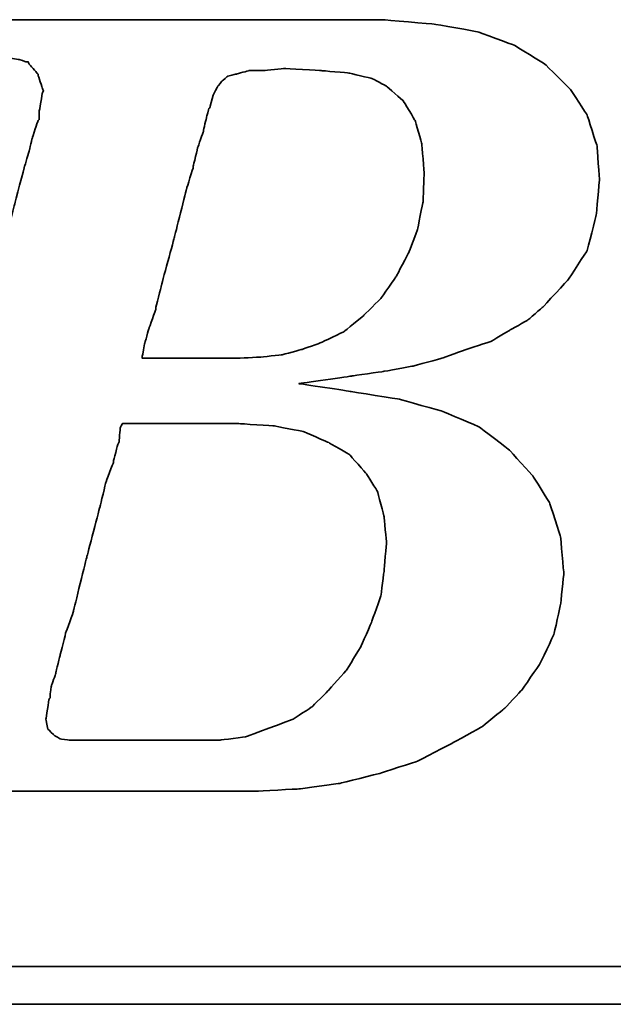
# Model space of a CAD drawing. Header units: millimetres. Extents: x 3 to 189, y 1 to 96.
# Tile 31 of 48: x 141.31 to 142.52, y 47.99 to 49.99. Entities that reach past the tile are written whole.
import ezdxf

# ---------------------------------------------------------------- set-up
doc = ezdxf.new("R2010")
doc.units = ezdxf.units.MM
doc.header["$LTSCALE"] = 0.1
doc.layers.add('DIM', color=4, linetype='CONTINUOUS')
doc.layers.add('layer 1', color=7, linetype='CONTINUOUS')

# ---------------------------------------------------------------- blocks, each defined once
blk = doc.blocks.new('TBI MOTION logo(完整正式版)')
at = {"layer": 'layer 1', "color": 22, "lineweight": 35}
for points, knots in [([(-64.65375, -6.86375), (-64.65375, -6.86375), (-64.84375, -7.29625), (-64.84375, -7.29625), (-64.84375, -7.29625), (-64.84375, -7.29625), (-64.86875, -7.34375), (-64.86875, -7.34375), (-64.86875, -7.34375), (-64.86875, -7.34375), (-64.86875, -7.36875), (-64.86875, -7.36875), (-64.86875, -7.36875), (-64.86875, -7.36875), (-65.15375, -7.65375), (-65.15375, -7.65375), (-65.15375, -7.65375), (-65.15375, -7.65375), (-65.17875, -7.65375), (-65.17875, -7.65375), (-65.17875, -7.65375), (-65.17875, -7.65375), (-65.20375, -7.67875), (-65.20375, -7.67875), (-65.20375, -7.67875), (-65.20375, -7.67875), (-65.58875, -7.87125), (-65.58875, -7.87125), (-65.58875, -7.87125), (-65.58875, -7.87125), (-65.63375, -7.87125), (-65.63375, -7.87125), (-65.63375, -7.87125), (-65.63375, -7.87125), (-65.65875, -7.89375), (-65.65875, -7.89375), (-65.65875, -7.89375), (-65.65875, -7.89375), (-66.09375, -7.94375), (-66.09375, -7.94375), (-66.09375, -7.94375), (-66.09375, -7.94375), (-66.11375, -7.94375), (-66.11375, -7.94375), (-66.11375, -7.94375), (-66.11375, -7.94375), (-66.16375, -7.94375), (-66.16375, -7.94375), (-66.16375, -7.94375), (-66.16375, -7.94375), (-66.30875, -7.94375), (-66.30875, -7.94375), (-66.30875, -7.94375), (-66.30875, -7.94375), (-66.69375, -7.94375), (-66.69375, -7.94375), (-66.69375, -7.94375), (-66.69375, -7.94375), (-67.07375, -7.94375), (-67.07375, -7.94375), (-67.07375, -7.94375), (-67.07375, -7.94375), (-67.12375, -7.94375), (-67.12375, -7.94375), (-67.12375, -7.94375), (-67.12375, -7.94375), (-67.12375, -7.96625), (-67.12375, -7.96625), (-67.12375, -7.96625), (-67.12375, -7.96625), (-67.14875, -7.99125), (-67.14875, -7.99125), (-67.14875, -7.99125), (-67.14875, -7.99125), (-67.24375, -8.34875), (-67.24375, -8.34875), (-67.24375, -8.34875), (-67.24375, -8.34875), (-67.31375, -8.68625), (-67.31375, -8.68625), (-67.31375, -8.68625), (-67.31375, -8.68625), (-67.26875, -8.68625), (-67.26875, -8.68625), (-67.26875, -8.68625), (-67.26875, -8.68625), (-67.07375, -8.68625), (-67.07375, -8.68625), (-67.07375, -8.68625), (-67.07375, -8.68625), (-66.54875, -8.68625), (-66.54875, -8.68625), (-66.54875, -8.68625), (-66.54875, -8.68625), (-65.82625, -8.68625), (-65.82625, -8.68625), (-65.82625, -8.68625), (-65.82625, -8.68625), (-65.01375, -8.68625), (-65.01375, -8.68625), (-65.01375, -8.68625), (-65.01375, -8.68625), (-64.05375, -8.68625), (-64.05375, -8.68625), (-64.05375, -8.68625), (-64.05375, -8.68625), (-62.08375, -8.68625), (-62.08375, -8.68625), (-62.08375, -8.68625), (-62.08375, -8.68625), (-60.06875, -8.68625), (-60.06875, -8.68625), (-60.06875, -8.68625), (-60.06875, -8.68625), (-59.10875, -8.68625), (-59.10875, -8.68625), (-59.10875, -8.68625), (-59.10875, -8.68625), (-58.29375, -8.68625), (-58.29375, -8.68625), (-58.29375, -8.68625), (-58.29375, -8.68625), (-57.57375, -8.68625), (-57.57375, -8.68625), (-57.57375, -8.68625), (-57.57375, -8.68625), (-57.04875, -8.68625), (-57.04875, -8.68625), (-57.04875, -8.68625), (-57.04875, -8.68625), (-56.85375, -8.68625), (-56.85375, -8.68625), (-56.85375, -8.68625), (-56.85375, -8.68625), (-56.70875, -8.68625), (-56.70875, -8.68625), (-56.70875, -8.68625), (-56.70875, -8.68625), (-56.61375, -8.68625), (-56.61375, -8.68625), (-56.61375, -8.68625), (-56.61375, -8.68625), (-56.56875, -8.68625), (-56.56875, -8.68625), (-56.56875, -8.68625), (-56.56875, -8.68625), (-55.65375, -8.63875), (-55.65375, -8.63875), (-55.65375, -8.63875), (-55.65375, -8.63875), (-54.76875, -8.51875), (-54.76875, -8.51875), (-54.76875, -8.51875), (-54.76875, -8.51875), (-53.90375, -8.30375), (-53.90375, -8.30375), (-53.90375, -8.30375), (-53.90375, -8.30375), (-53.08875, -8.03875), (-53.08875, -8.03875), (-53.08875, -8.03875), (-53.08875, -8.03875), (-52.34375, -7.65375), (-52.34375, -7.65375), (-52.34375, -7.65375), (-52.34375, -7.65375), (-51.69875, -7.29625), (-51.69875, -7.29625), (-51.69875, -7.29625), (-51.69875, -7.29625), (-51.21875, -6.91125), (-51.21875, -6.91125), (-51.21875, -6.91125), (-51.21875, -6.91125), (-50.83375, -6.50375), (-50.83375, -6.50375), (-50.83375, -6.50375), (-50.83375, -6.50375), (-50.44875, -5.94875), (-50.44875, -5.94875), (-50.44875, -5.94875), (-50.44875, -5.94875), (-50.13875, -5.30375), (-50.13875, -5.30375), (-50.13875, -5.30375), (-50.13875, -5.30375), (-49.99375, -4.65375), (-49.99375, -4.65375), (-49.99375, -4.65375), (-49.99375, -4.65375), (-49.92375, -3.98375), (-49.92375, -3.98375), (-49.92375, -3.98375), (-49.92375, -3.98375), (-49.99375, -3.19374), (-49.99375, -3.19374), (-49.99375, -3.19374), (-49.99375, -3.19374), (-50.23374, -2.44874), (-50.23374, -2.44874), (-50.23374, -2.44874), (-50.23374, -2.44874), (-50.59375, -1.87374), (-50.59375, -1.87374), (-50.59375, -1.87374), (-50.59375, -1.87374), (-51.09875, -1.31874), (-51.09875, -1.31874), (-51.09875, -1.31874), (-51.09875, -1.31874), (-51.74375, -0.81875), (-51.74375, -0.81875), (-51.74375, -0.81875), (-51.74375, -0.81875), (-52.53875, -0.48125), (-52.53875, -0.48125), (-52.53875, -0.48125), (-52.53875, -0.48125), (-53.47375, -0.21875), (-53.47375, -0.21875), (-53.47375, -0.21875), (-53.47375, -0.21875), (-54.52875, -0.04874), (-54.52875, -0.04874), (-54.52875, -0.04874), (-54.52875, -0.04874), (-55.65375, 0.12125), (-55.65375, 0.12125), (-55.65375, 0.12125), (-55.65375, 0.12125), (-54.50375, 0.28624), (-54.50375, 0.28624), (-54.50375, 0.28624), (-54.50375, 0.28624), (-53.83375, 0.38124), (-53.83375, 0.38124), (-53.83375, 0.38124), (-53.83375, 0.38124), (-53.18375, 0.50125), (-53.18375, 0.50125), (-53.18375, 0.50125), (-53.18375, 0.50125), (-52.55875, 0.66874), (-52.55875, 0.66874), (-52.55875, 0.66874), (-52.55875, 0.66874), (-52.03375, 0.86124), (-52.03375, 0.86124), (-52.03375, 0.86124), (-52.03375, 0.86124), (-51.50374, 1.03124), (-51.50374, 1.03124), (-51.50374, 1.03124), (-51.50374, 1.03124), (-51.09875, 1.27125), (-51.09875, 1.27125), (-51.09875, 1.27125), (-51.09875, 1.27125), (-50.71375, 1.48624), (-50.71375, 1.48624), (-50.71375, 1.48624), (-50.71375, 1.48624), (-50.37625, 1.77625), (-50.37625, 1.77625), (-50.37625, 1.77625), (-50.37625, 1.77625), (-49.82375, 2.37625), (-49.82375, 2.37625), (-49.82375, 2.37625), (-49.82375, 2.37625), (-49.41875, 2.99625), (-49.41875, 2.99625), (-49.41875, 2.99625), (-49.41875, 2.99625), (-49.22375, 3.76625), (-49.22375, 3.76625), (-49.22375, 3.76625), (-49.22375, 3.76625), (-49.15375, 4.50874), (-49.15375, 4.50874), (-49.15375, 4.50874), (-49.15375, 4.50874), (-49.20375, 5.25125), (-49.20375, 5.25125), (-49.20375, 5.25125), (-49.20375, 5.25125), (-49.41875, 5.92625), (-49.41875, 5.92625), (-49.41875, 5.92625), (-49.41875, 5.92625), (-49.77875, 6.47625), (-49.77875, 6.47625), (-49.77875, 6.47625), (-49.77875, 6.47625), (-50.33125, 7.02624), (-50.33125, 7.02624), (-50.33125, 7.02624), (-50.33125, 7.02624), (-51.00125, 7.43625), (-51.00125, 7.43625), (-51.00125, 7.43625), (-51.00125, 7.43625), (-51.79375, 7.72625), (-51.79375, 7.72625), (-51.79375, 7.72625), (-51.79375, 7.72625), (-52.72875, 7.89124), (-52.72875, 7.89124), (-52.72875, 7.89124), (-52.72875, 7.89124), (-53.83375, 7.98625), (-53.83375, 7.98625), (-53.83375, 7.98625), (-53.83375, 7.98625), (-53.92875, 7.98625), (-53.92875, 7.98625), (-53.92875, 7.98625), (-53.92875, 7.98625), (-54.26375, 7.98625), (-54.26375, 7.98625), (-54.26375, 7.98625), (-54.26375, 7.98625), (-54.74375, 7.98625), (-54.74375, 7.98625), (-54.74375, 7.98625), (-54.74375, 7.98625), (-55.36875, 7.98625), (-55.36875, 7.98625), (-55.36875, 7.98625), (-55.36875, 7.98625), (-56.13375, 7.98625), (-56.13375, 7.98625), (-56.13375, 7.98625), (-56.13375, 7.98625), (-56.94875, 7.98625), (-56.94875, 7.98625), (-56.94875, 7.98625), (-56.94875, 7.98625), (-58.77625, 7.98625), (-58.77625, 7.98625), (-58.77625, 7.98625), (-58.77625, 7.98625), (-60.59875, 7.98625), (-60.59875, 7.98625), (-60.59875, 7.98625), (-60.59875, 7.98625), (-61.41375, 7.98625), (-61.41375, 7.98625), (-61.41375, 7.98625), (-61.41375, 7.98625), (-62.17875, 7.98625), (-62.17875, 7.98625), (-62.17875, 7.98625), (-62.17875, 7.98625), (-62.80375, 7.98625), (-62.80375, 7.98625), (-62.80375, 7.98625), (-62.80375, 7.98625), (-63.30625, 7.98625), (-63.30625, 7.98625), (-63.30625, 7.98625), (-63.30625, 7.98625), (-63.57375, 7.98625), (-63.57375, 7.98625), (-63.57375, 7.98625), (-63.57375, 7.98625), (-63.57375, 7.96375), (-63.57375, 7.96375), (-63.57375, 7.96375), (-63.57375, 7.96375), (-63.59875, 7.94125), (-63.59875, 7.94125), (-63.59875, 7.94125), (-63.59875, 7.94125), (-63.69375, 7.55625), (-63.69375, 7.55625), (-63.69375, 7.55625), (-63.69375, 7.55625), (-63.76375, 7.24624), (-63.76375, 7.24624), (-63.76375, 7.24624), (-63.76375, 7.24624), (-63.23875, 7.24624), (-63.23875, 7.24624), (-63.23875, 7.24624), (-63.23875, 7.24624), (-62.75875, 7.24624), (-62.75875, 7.24624), (-62.75875, 7.24624), (-62.75875, 7.24624), (-62.61125, 7.24624), (-62.61125, 7.24624), (-62.61125, 7.24624), (-62.61125, 7.24624), (-62.56625, 7.24624), (-62.56625, 7.24624), (-62.56625, 7.24624), (-62.56625, 7.24624), (-62.22875, 7.24624), (-62.22875, 7.24624), (-62.22875, 7.24624), (-62.22875, 7.24624), (-62.20375, 7.24624), (-62.20375, 7.24624), (-62.20375, 7.24624), (-62.20375, 7.24624), (-62.17875, 7.21875), (-62.17875, 7.21875), (-62.17875, 7.21875), (-62.17875, 7.21875), (-61.96375, 7.17125), (-61.96375, 7.17125), (-61.96375, 7.17125), (-61.96375, 7.17125), (-61.72375, 7.12624), (-61.72375, 7.12624), (-61.72375, 7.12624), (-61.72375, 7.12624), (-61.70375, 7.12624), (-61.70375, 7.12624), (-61.70375, 7.12624), (-61.70375, 7.12624), (-61.55875, 7.07624), (-61.55875, 7.07624), (-61.55875, 7.07624), (-61.55875, 7.07624), (-61.50875, 7.07624), (-61.50875, 7.07624), (-61.50875, 7.07624), (-61.50875, 7.07624), (-61.48375, 7.02624), (-61.48375, 7.02624), (-61.48375, 7.02624), (-61.48375, 7.02624), (-61.31875, 6.83375), (-61.31875, 6.83375), (-61.31875, 6.83375), (-61.31875, 6.83375), (-61.29375, 6.81125), (-61.29375, 6.81125), (-61.29375, 6.81125), (-61.29375, 6.81125), (-61.29375, 6.78625), (-61.29375, 6.78625), (-61.29375, 6.78625), (-61.29375, 6.78625), (-61.19875, 6.50124), (-61.19875, 6.50124), (-61.19875, 6.50124), (-61.19875, 6.50124), (-61.17375, 6.45124), (-61.17375, 6.45124), (-61.17375, 6.45124), (-61.17375, 6.45124), (-61.19875, 6.40625), (-61.19875, 6.40625), (-61.19875, 6.40625), (-61.19875, 6.40625), (-61.26875, 5.99624), (-61.26875, 5.99624), (-61.26875, 5.99624), (-61.26875, 5.99624), (-61.26875, 5.85125), (-61.26875, 5.85125), (-61.26875, 5.85125), (-61.26875, 5.85125), (-61.26875, 5.82625), (-61.26875, 5.82625), (-61.26875, 5.82625), (-61.26875, 5.82625), (-61.29375, 5.80625), (-61.29375, 5.80625), (-61.29375, 5.80625), (-61.29375, 5.80625), (-61.34125, 5.66125), (-61.34125, 5.66125), (-61.34125, 5.66125), (-61.34125, 5.66125), (-61.41375, 5.44625), (-61.41375, 5.44625), (-61.41375, 5.44625), (-61.41375, 5.44625), (-61.48375, 5.15625), (-61.48375, 5.15625), (-61.48375, 5.15625), (-61.48375, 5.15625), (-61.58375, 4.82124), (-61.58375, 4.82124), (-61.58375, 4.82124), (-61.58375, 4.82124), (-61.79875, 4.00375), (-61.79875, 4.00375), (-61.79875, 4.00375), (-61.79875, 4.00375), (-62.05875, 2.99625), (-62.05875, 2.99625), (-62.05875, 2.99625), (-62.05875, 2.99625), (-62.34875, 1.91625), (-62.34875, 1.91625), (-62.34875, 1.91625), (-62.34875, 1.91625), (-62.97375, -0.41124), (-62.97375, -0.41124), (-62.97375, -0.41124), (-62.97375, -0.41124), (-63.59875, -2.75875), (-63.59875, -2.75875), (-63.59875, -2.75875), (-63.59875, -2.75875), (-63.88375, -3.86374), (-63.88375, -3.86374), (-63.88375, -3.86374), (-63.88375, -3.86374), (-64.14875, -4.82374), (-64.14875, -4.82374), (-64.14875, -4.82374), (-64.14875, -4.82374), (-64.36375, -5.64125), (-64.36375, -5.64125), (-64.36375, -5.64125), (-64.36375, -5.64125), (-64.43625, -5.97625), (-64.43625, -5.97625), (-64.43625, -5.97625), (-64.43625, -5.97625), (-64.50875, -6.28625), (-64.50875, -6.28625), (-64.50875, -6.28625), (-64.50875, -6.28625), (-64.50875, -6.30875), (-64.50875, -6.30875), (-64.50875, -6.30875), (-64.50875, -6.30875), (-64.57875, -6.50375), (-64.57875, -6.50375), (-64.57875, -6.50375), (-64.57875, -6.50375), (-64.62875, -6.69625), (-64.62875, -6.69625), (-64.62875, -6.69625), (-64.62875, -6.69625), (-64.62875, -6.76875), (-64.62875, -6.76875), (-64.62875, -6.76875), (-64.62875, -6.76875), (-64.62875, -6.81375), (-64.62875, -6.81375), (-64.62875, -6.81375), (-64.62875, -6.81375), (-64.62875, -6.83875), (-64.62875, -6.83875), (-64.62875, -6.83875), (-64.62875, -6.83875), (-64.65375, -6.86375), (-64.65375, -6.86375)], [0, 0, 0, 0, 0.00719424, 0.00719424, 0.00719424, 0.00719425, 0.01438849, 0.01438849, 0.01438849, 0.0143885, 0.02158273, 0.02158273, 0.02158273, 0.02158274, 0.02877698, 0.02877698, 0.02877698, 0.02877699, 0.03597122, 0.03597122, 0.03597122, 0.03597123, 0.04316547, 0.04316547, 0.04316547, 0.04316548, 0.05035971, 0.05035971, 0.05035971, 0.05035972, 0.05755396, 0.05755396, 0.05755396, 0.05755397, 0.0647482, 0.0647482, 0.0647482, 0.06474821, 0.07194245, 0.07194245, 0.07194245, 0.07194246, 0.07913669, 0.07913669, 0.07913669, 0.0791367, 0.08633094, 0.08633094, 0.08633094, 0.08633095, 0.09352518, 0.09352518, 0.09352518, 0.09352519, 0.10071942, 0.10071942, 0.10071942, 0.10071943, 0.10791367, 0.10791367, 0.10791367, 0.10791368, 0.11510791, 0.11510791, 0.11510791, 0.11510792, 0.12230216, 0.12230216, 0.12230216, 0.12230217, 0.1294964, 0.1294964, 0.1294964, 0.12949641, 0.13669065, 0.13669065, 0.13669065, 0.13669066, 0.14388489, 0.14388489, 0.14388489, 0.1438849, 0.15107914, 0.15107914, 0.15107914, 0.15107915, 0.15827338, 0.15827338, 0.15827338, 0.15827339, 0.16546763, 0.16546763, 0.16546763, 0.16546764, 0.17266187, 0.17266187, 0.17266187, 0.17266188, 0.17985612, 0.17985612, 0.17985612, 0.17985613, 0.18705036, 0.18705036, 0.18705036, 0.18705037, 0.1942446, 0.1942446, 0.1942446, 0.19424461, 0.20143885, 0.20143885, 0.20143885, 0.20143886, 0.20863309, 0.20863309, 0.20863309, 0.2086331, 0.21582734, 0.21582734, 0.21582734, 0.21582735, 0.22302158, 0.22302158, 0.22302158, 0.22302159, 0.23021583, 0.23021583, 0.23021583, 0.23021584, 0.23741007, 0.23741007, 0.23741007, 0.23741008, 0.24460432, 0.24460432, 0.24460432, 0.24460433, 0.25179856, 0.25179856, 0.25179856, 0.25179857, 0.25899281, 0.25899281, 0.25899281, 0.25899282, 0.26618705, 0.26618705, 0.26618705, 0.26618706, 0.27338129, 0.27338129, 0.27338129, 0.2733813, 0.28057554, 0.28057554, 0.28057554, 0.28057555, 0.28776978, 0.28776978, 0.28776978, 0.28776979, 0.29496403, 0.29496403, 0.29496403, 0.29496404, 0.30215827, 0.30215827, 0.30215827, 0.30215828, 0.30935252, 0.30935252, 0.30935252, 0.30935253, 0.31654676, 0.31654676, 0.31654676, 0.31654677, 0.32374101, 0.32374101, 0.32374101, 0.32374102, 0.33093525, 0.33093525, 0.33093525, 0.33093526, 0.3381295, 0.3381295, 0.3381295, 0.33812951, 0.34532374, 0.34532374, 0.34532374, 0.34532375, 0.35251799, 0.35251799, 0.35251799, 0.352518, 0.35971223, 0.35971223, 0.35971223, 0.35971224, 0.36690647, 0.36690647, 0.36690647, 0.36690648, 0.37410072, 0.37410072, 0.37410072, 0.37410073, 0.38129496, 0.38129496, 0.38129496, 0.38129497, 0.38848921, 0.38848921, 0.38848921, 0.38848922, 0.39568345, 0.39568345, 0.39568345, 0.39568346, 0.4028777, 0.4028777, 0.4028777, 0.40287771, 0.41007194, 0.41007194, 0.41007194, 0.41007195, 0.41726619, 0.41726619, 0.41726619, 0.4172662, 0.42446043, 0.42446043, 0.42446043, 0.42446044, 0.43165468, 0.43165468, 0.43165468, 0.43165469, 0.43884892, 0.43884892, 0.43884892, 0.43884893, 0.44604317, 0.44604317, 0.44604317, 0.44604318, 0.45323741, 0.45323741, 0.45323741, 0.45323742, 0.46043165, 0.46043165, 0.46043165, 0.46043166, 0.4676259, 0.4676259, 0.4676259, 0.46762591, 0.47482014, 0.47482014, 0.47482014, 0.47482015, 0.48201439, 0.48201439, 0.48201439, 0.4820144, 0.48920863, 0.48920863, 0.48920863, 0.48920864, 0.49640288, 0.49640288, 0.49640288, 0.49640289, 0.50359712, 0.50359712, 0.50359712, 0.50359713, 0.51079137, 0.51079137, 0.51079137, 0.51079138, 0.51798561, 0.51798561, 0.51798561, 0.51798562, 0.52517986, 0.52517986, 0.52517986, 0.52517987, 0.5323741, 0.5323741, 0.5323741, 0.53237411, 0.53956835, 0.53956835, 0.53956835, 0.53956836, 0.54676259, 0.54676259, 0.54676259, 0.5467626, 0.55395683, 0.55395683, 0.55395683, 0.55395684, 0.56115108, 0.56115108, 0.56115108, 0.56115109, 0.56834532, 0.56834532, 0.56834532, 0.56834533, 0.57553957, 0.57553957, 0.57553957, 0.57553958, 0.58273381, 0.58273381, 0.58273381, 0.58273382, 0.58992806, 0.58992806, 0.58992806, 0.58992807, 0.5971223, 0.5971223, 0.5971223, 0.59712231, 0.60431655, 0.60431655, 0.60431655, 0.60431656, 0.61151079, 0.61151079, 0.61151079, 0.6115108, 0.61870504, 0.61870504, 0.61870504, 0.61870505, 0.62589928, 0.62589928, 0.62589928, 0.62589929, 0.63309353, 0.63309353, 0.63309353, 0.63309354, 0.64028777, 0.64028777, 0.64028777, 0.64028778, 0.64748201, 0.64748201, 0.64748201, 0.64748202, 0.65467626, 0.65467626, 0.65467626, 0.65467627, 0.6618705, 0.6618705, 0.6618705, 0.66187051, 0.66906475, 0.66906475, 0.66906475, 0.66906476, 0.67625899, 0.67625899, 0.67625899, 0.676259, 0.68345324, 0.68345324, 0.68345324, 0.68345325, 0.69064748, 0.69064748, 0.69064748, 0.69064749, 0.69784173, 0.69784173, 0.69784173, 0.69784174, 0.70503597, 0.70503597, 0.70503597, 0.70503598, 0.71223022, 0.71223022, 0.71223022, 0.71223023, 0.71942446, 0.71942446, 0.71942446, 0.71942447, 0.72661871, 0.72661871, 0.72661871, 0.72661872, 0.73381295, 0.73381295, 0.73381295, 0.73381296, 0.74100719, 0.74100719, 0.74100719, 0.7410072, 0.74820144, 0.74820144, 0.74820144, 0.74820145, 0.75539568, 0.75539568, 0.75539568, 0.75539569, 0.76258993, 0.76258993, 0.76258993, 0.76258994, 0.76978417, 0.76978417, 0.76978417, 0.76978418, 0.77697842, 0.77697842, 0.77697842, 0.77697843, 0.78417266, 0.78417266, 0.78417266, 0.78417267, 0.79136691, 0.79136691, 0.79136691, 0.79136692, 0.79856115, 0.79856115, 0.79856115, 0.79856116, 0.8057554, 0.8057554, 0.8057554, 0.80575541, 0.81294964, 0.81294964, 0.81294964, 0.81294965, 0.82014388, 0.82014388, 0.82014388, 0.82014389, 0.82733813, 0.82733813, 0.82733813, 0.82733814, 0.83453237, 0.83453237, 0.83453237, 0.83453238, 0.84172662, 0.84172662, 0.84172662, 0.84172663, 0.84892086, 0.84892086, 0.84892086, 0.84892087, 0.85611511, 0.85611511, 0.85611511, 0.85611512, 0.86330935, 0.86330935, 0.86330935, 0.86330936, 0.8705036, 0.8705036, 0.8705036, 0.87050361, 0.87769784, 0.87769784, 0.87769784, 0.87769785, 0.88489209, 0.88489209, 0.88489209, 0.8848921, 0.89208633, 0.89208633, 0.89208633, 0.89208634, 0.89928058, 0.89928058, 0.89928058, 0.89928059, 0.90647482, 0.90647482, 0.90647482, 0.90647483, 0.91366906, 0.91366906, 0.91366906, 0.91366907, 0.92086331, 0.92086331, 0.92086331, 0.92086332, 0.92805755, 0.92805755, 0.92805755, 0.92805756, 0.9352518, 0.9352518, 0.9352518, 0.93525181, 0.94244604, 0.94244604, 0.94244604, 0.94244605, 0.94964029, 0.94964029, 0.94964029, 0.9496403, 0.95683453, 0.95683453, 0.95683453, 0.95683454, 0.96402878, 0.96402878, 0.96402878, 0.96402879, 0.97122302, 0.97122302, 0.97122302, 0.97122303, 0.97841727, 0.97841727, 0.97841727, 0.97841728, 0.98561151, 0.98561151, 0.98561151, 0.98561152, 0.99280576, 0.99280576, 0.99280576, 0.99280577, 1, 1, 1, 1]), ([(-57.50375, 6.35625), (-57.50375, 6.35625), (-57.57375, 6.11625), (-57.57375, 6.11625), (-57.57375, 6.11625), (-57.57375, 6.11625), (-57.57375, 6.09125), (-57.57375, 6.09125), (-57.57375, 6.09125), (-57.57375, 6.09125), (-57.59875, 6.06625), (-57.59875, 6.06625), (-57.59875, 6.06625), (-57.59875, 6.06625), (-57.64875, 5.87625), (-57.64875, 5.87625), (-57.64875, 5.87625), (-57.64875, 5.87625), (-57.71875, 5.58875), (-57.71875, 5.58875), (-57.71875, 5.58875), (-57.71875, 5.58875), (-57.71875, 5.56625), (-57.71875, 5.56625), (-57.71875, 5.56625), (-57.71875, 5.56625), (-57.83875, 5.23125), (-57.83875, 5.23125), (-57.83875, 5.23125), (-57.83875, 5.23125), (-57.93625, 4.82124), (-57.93625, 4.82124), (-57.93625, 4.82124), (-57.93625, 4.82124), (-57.93625, 4.79624), (-57.93625, 4.79624), (-57.93625, 4.79624), (-57.93625, 4.79624), (-58.07875, 4.34125), (-58.07875, 4.34125), (-58.07875, 4.34125), (-58.07875, 4.34125), (-58.34375, 3.28625), (-58.34375, 3.28625), (-58.34375, 3.28625), (-58.34375, 3.28625), (-58.62875, 2.23124), (-58.62875, 2.23124), (-58.62875, 2.23124), (-58.62875, 2.23124), (-58.74875, 1.75125), (-58.74875, 1.75125), (-58.74875, 1.75125), (-58.74875, 1.75125), (-58.74875, 1.72625), (-58.74875, 1.72625), (-58.74875, 1.72625), (-58.74875, 1.72625), (-58.89375, 1.31625), (-58.89375, 1.31625), (-58.89375, 1.31625), (-58.89375, 1.31625), (-58.98875, 0.98124), (-58.98875, 0.98124), (-58.98875, 0.98124), (-58.98875, 0.98124), (-59.03875, 0.71625), (-59.03875, 0.71625), (-59.03875, 0.71625), (-59.03875, 0.71625), (-59.03875, 0.66874), (-59.03875, 0.66874), (-59.03875, 0.66874), (-59.03875, 0.66874), (-58.91875, 0.66874), (-58.91875, 0.66874), (-58.91875, 0.66874), (-58.91875, 0.66874), (-58.53375, 0.66874), (-58.53375, 0.66874), (-58.53375, 0.66874), (-58.53375, 0.66874), (-58.10375, 0.66874), (-58.10375, 0.66874), (-58.10375, 0.66874), (-58.10375, 0.66874), (-57.66875, 0.66874), (-57.66875, 0.66874), (-57.66875, 0.66874), (-57.66875, 0.66874), (-57.33375, 0.66874), (-57.33375, 0.66874), (-57.33375, 0.66874), (-57.33375, 0.66874), (-57.09375, 0.66874), (-57.09375, 0.66874), (-57.09375, 0.66874), (-57.09375, 0.66874), (-56.99875, 0.66874), (-56.99875, 0.66874), (-56.99875, 0.66874), (-56.99875, 0.66874), (-56.49375, 0.69374), (-56.49375, 0.69374), (-56.49375, 0.69374), (-56.49375, 0.69374), (-56.01375, 0.74374), (-56.01375, 0.74374), (-56.01375, 0.74374), (-56.01375, 0.74374), (-55.58375, 0.86124), (-55.58375, 0.86124), (-55.58375, 0.86124), (-55.58375, 0.86124), (-55.17375, 1.00624), (-55.17375, 1.00624), (-55.17375, 1.00624), (-55.17375, 1.00624), (-54.67375, 1.24625), (-54.67375, 1.24625), (-54.67375, 1.24625), (-54.67375, 1.24625), (-54.26375, 1.58124), (-54.26375, 1.58124), (-54.26375, 1.58124), (-54.26375, 1.58124), (-53.87875, 1.96374), (-53.87875, 1.96374), (-53.87875, 1.96374), (-53.87875, 1.96374), (-53.54375, 2.44625), (-53.54375, 2.44625), (-53.54375, 2.44625), (-53.54375, 2.44625), (-53.27875, 2.95125), (-53.27875, 2.95125), (-53.27875, 2.95125), (-53.27875, 2.95125), (-53.08875, 3.45124), (-53.08875, 3.45124), (-53.08875, 3.45124), (-53.08875, 3.45124), (-52.96875, 4.05124), (-52.96875, 4.05124), (-52.96875, 4.05124), (-52.96875, 4.05124), (-52.94375, 4.65125), (-52.94375, 4.65125), (-52.94375, 4.65125), (-52.94375, 4.65125), (-52.99375, 5.30125), (-52.99375, 5.30125), (-52.99375, 5.30125), (-52.99375, 5.30125), (-53.13875, 5.80625), (-53.13875, 5.80625), (-53.13875, 5.80625), (-53.13875, 5.80625), (-53.39875, 6.23625), (-53.39875, 6.23625), (-53.39875, 6.23625), (-53.39875, 6.23625), (-53.75875, 6.54875), (-53.75875, 6.54875), (-53.75875, 6.54875), (-53.75875, 6.54875), (-54.07375, 6.71625), (-54.07375, 6.71625), (-54.07375, 6.71625), (-54.07375, 6.71625), (-54.57375, 6.83375), (-54.57375, 6.83375), (-54.57375, 6.83375), (-54.57375, 6.83375), (-55.17375, 6.88625), (-55.17375, 6.88625), (-55.17375, 6.88625), (-55.17375, 6.88625), (-55.96875, 6.93125), (-55.96875, 6.93125), (-55.96875, 6.93125), (-55.96875, 6.93125), (-56.39875, 6.88625), (-56.39875, 6.88625), (-56.39875, 6.88625), (-56.39875, 6.88625), (-56.42125, 6.88625), (-56.42125, 6.88625), (-56.42125, 6.88625), (-56.42125, 6.88625), (-56.73375, 6.88625), (-56.73375, 6.88625), (-56.73375, 6.88625), (-56.73375, 6.88625), (-56.99875, 6.81125), (-56.99875, 6.81125), (-56.99875, 6.81125), (-56.99875, 6.81125), (-57.02375, 6.81125), (-57.02375, 6.81125), (-57.02375, 6.81125), (-57.02375, 6.81125), (-57.18875, 6.76625), (-57.18875, 6.76625), (-57.18875, 6.76625), (-57.18875, 6.76625), (-57.30875, 6.66625), (-57.30875, 6.66625), (-57.30875, 6.66625), (-57.30875, 6.66625), (-57.40875, 6.54875), (-57.40875, 6.54875), (-57.40875, 6.54875), (-57.40875, 6.54875), (-57.50375, 6.35625), (-57.50375, 6.35625)], [0, 0, 0, 0, 0.01851852, 0.01851852, 0.01851852, 0.01851853, 0.03703704, 0.03703704, 0.03703704, 0.03703705, 0.05555556, 0.05555556, 0.05555556, 0.05555557, 0.07407407, 0.07407407, 0.07407407, 0.07407408, 0.09259259, 0.09259259, 0.09259259, 0.0925926, 0.11111111, 0.11111111, 0.11111111, 0.11111112, 0.12962963, 0.12962963, 0.12962963, 0.12962964, 0.14814815, 0.14814815, 0.14814815, 0.14814816, 0.16666667, 0.16666667, 0.16666667, 0.16666668, 0.18518519, 0.18518519, 0.18518519, 0.1851852, 0.2037037, 0.2037037, 0.2037037, 0.20370371, 0.22222222, 0.22222222, 0.22222222, 0.22222223, 0.24074074, 0.24074074, 0.24074074, 0.24074075, 0.25925926, 0.25925926, 0.25925926, 0.25925927, 0.27777778, 0.27777778, 0.27777778, 0.27777779, 0.2962963, 0.2962963, 0.2962963, 0.29629631, 0.31481481, 0.31481481, 0.31481481, 0.31481482, 0.33333333, 0.33333333, 0.33333333, 0.33333334, 0.35185185, 0.35185185, 0.35185185, 0.35185186, 0.37037037, 0.37037037, 0.37037037, 0.37037038, 0.38888889, 0.38888889, 0.38888889, 0.3888889, 0.40740741, 0.40740741, 0.40740741, 0.40740742, 0.42592593, 0.42592593, 0.42592593, 0.42592594, 0.44444444, 0.44444444, 0.44444444, 0.44444445, 0.46296296, 0.46296296, 0.46296296, 0.46296297, 0.48148148, 0.48148148, 0.48148148, 0.48148149, 0.5, 0.5, 0.5, 0.50000001, 0.51851852, 0.51851852, 0.51851852, 0.51851853, 0.53703704, 0.53703704, 0.53703704, 0.53703705, 0.55555556, 0.55555556, 0.55555556, 0.55555557, 0.57407407, 0.57407407, 0.57407407, 0.57407408, 0.59259259, 0.59259259, 0.59259259, 0.5925926, 0.61111111, 0.61111111, 0.61111111, 0.61111112, 0.62962963, 0.62962963, 0.62962963, 0.62962964, 0.64814815, 0.64814815, 0.64814815, 0.64814816, 0.66666667, 0.66666667, 0.66666667, 0.66666668, 0.68518519, 0.68518519, 0.68518519, 0.6851852, 0.7037037, 0.7037037, 0.7037037, 0.70370371, 0.72222222, 0.72222222, 0.72222222, 0.72222223, 0.74074074, 0.74074074, 0.74074074, 0.74074075, 0.75925926, 0.75925926, 0.75925926, 0.75925927, 0.77777778, 0.77777778, 0.77777778, 0.77777779, 0.7962963, 0.7962963, 0.7962963, 0.79629631, 0.81481481, 0.81481481, 0.81481481, 0.81481482, 0.83333333, 0.83333333, 0.83333333, 0.83333334, 0.85185185, 0.85185185, 0.85185185, 0.85185186, 0.87037037, 0.87037037, 0.87037037, 0.87037038, 0.88888889, 0.88888889, 0.88888889, 0.8888889, 0.90740741, 0.90740741, 0.90740741, 0.90740742, 0.92592593, 0.92592593, 0.92592593, 0.92592594, 0.94444444, 0.94444444, 0.94444444, 0.94444445, 0.96296296, 0.96296296, 0.96296296, 0.96296297, 0.98148148, 0.98148148, 0.98148148, 0.98148149, 1, 1, 1, 1]), ([(-61.03125, -6.57375), (-61.03125, -6.57375), (-61.03125, -6.67125), (-61.03125, -6.67125), (-61.03125, -6.67125), (-61.03125, -6.67125), (-61.05375, -6.69625), (-61.05375, -6.69625), (-61.05375, -6.69625), (-61.05375, -6.69625), (-61.12375, -7.12875), (-61.12375, -7.12875), (-61.12375, -7.12875), (-61.12375, -7.12875), (-61.07875, -7.34375), (-61.07875, -7.34375), (-61.07875, -7.34375), (-61.07875, -7.34375), (-60.93375, -7.48875), (-60.93375, -7.48875), (-60.93375, -7.48875), (-60.93375, -7.48875), (-60.81375, -7.55625), (-60.81375, -7.55625), (-60.81375, -7.55625), (-60.81375, -7.55625), (-60.62375, -7.58375), (-60.62375, -7.58375), (-60.62375, -7.58375), (-60.62375, -7.58375), (-60.30875, -7.58375), (-60.30875, -7.58375), (-60.30875, -7.58375), (-60.30875, -7.58375), (-59.97375, -7.58375), (-59.97375, -7.58375), (-59.97375, -7.58375), (-59.97375, -7.58375), (-59.87875, -7.58375), (-59.87875, -7.58375), (-59.87875, -7.58375), (-59.87875, -7.58375), (-59.63625, -7.58375), (-59.63625, -7.58375), (-59.63625, -7.58375), (-59.63625, -7.58375), (-58.96875, -7.58375), (-58.96875, -7.58375), (-58.96875, -7.58375), (-58.96875, -7.58375), (-58.29375, -7.58375), (-58.29375, -7.58375), (-58.29375, -7.58375), (-58.29375, -7.58375), (-58.05375, -7.58375), (-58.05375, -7.58375), (-58.05375, -7.58375), (-58.05375, -7.58375), (-57.98375, -7.58375), (-57.98375, -7.58375), (-57.98375, -7.58375), (-57.98375, -7.58375), (-57.35875, -7.58375), (-57.35875, -7.58375), (-57.35875, -7.58375), (-57.35875, -7.58375), (-56.78375, -7.50875), (-56.78375, -7.50875), (-56.78375, -7.50875), (-56.78375, -7.50875), (-56.27875, -7.31875), (-56.27875, -7.31875), (-56.27875, -7.31875), (-56.27875, -7.31875), (-55.77375, -7.12875), (-55.77375, -7.12875), (-55.77375, -7.12875), (-55.77375, -7.12875), (-55.36875, -6.86375), (-55.36875, -6.86375), (-55.36875, -6.86375), (-55.36875, -6.86375), (-55.00875, -6.50375), (-55.00875, -6.50375), (-55.00875, -6.50375), (-55.00875, -6.50375), (-54.62375, -6.06875), (-54.62375, -6.06875), (-54.62375, -6.06875), (-54.62375, -6.06875), (-54.31375, -5.56875), (-54.31375, -5.56875), (-54.31375, -5.56875), (-54.31375, -5.56875), (-54.07375, -5.01625), (-54.07375, -5.01625), (-54.07375, -5.01625), (-54.07375, -5.01625), (-53.87875, -4.46374), (-53.87875, -4.46374), (-53.87875, -4.46374), (-53.87875, -4.46374), (-53.80875, -3.91375), (-53.80875, -3.91375), (-53.80875, -3.91375), (-53.80875, -3.91375), (-53.75875, -3.31375), (-53.75875, -3.31375), (-53.75875, -3.31375), (-53.75875, -3.31375), (-53.80875, -2.75875), (-53.80875, -2.75875), (-53.80875, -2.75875), (-53.80875, -2.75875), (-53.95375, -2.20875), (-53.95375, -2.20875), (-53.95375, -2.20875), (-53.95375, -2.20875), (-54.19375, -1.82625), (-54.19375, -1.82625), (-54.19375, -1.82625), (-54.19375, -1.82625), (-54.55375, -1.41875), (-54.55375, -1.41875), (-54.55375, -1.41875), (-54.55375, -1.41875), (-55.00875, -1.15125), (-55.00875, -1.15125), (-55.00875, -1.15125), (-55.00875, -1.15125), (-55.56125, -0.91375), (-55.56125, -0.91375), (-55.56125, -0.91375), (-55.56125, -0.91375), (-56.18125, -0.79375), (-56.18125, -0.79375), (-56.18125, -0.79375), (-56.18125, -0.79375), (-56.94875, -0.74374), (-56.94875, -0.74374), (-56.94875, -0.74374), (-56.94875, -0.74374), (-56.99875, -0.74374), (-56.99875, -0.74374), (-56.99875, -0.74374), (-56.99875, -0.74374), (-57.09375, -0.74374), (-57.09375, -0.74374), (-57.09375, -0.74374), (-57.09375, -0.74374), (-57.38375, -0.74374), (-57.38375, -0.74374), (-57.38375, -0.74374), (-57.38375, -0.74374), (-57.76875, -0.74374), (-57.76875, -0.74374), (-57.76875, -0.74374), (-57.76875, -0.74374), (-58.24625, -0.74374), (-58.24625, -0.74374), (-58.24625, -0.74374), (-58.24625, -0.74374), (-58.72875, -0.74374), (-58.72875, -0.74374), (-58.72875, -0.74374), (-58.72875, -0.74374), (-59.20875, -0.74374), (-59.20875, -0.74374), (-59.20875, -0.74374), (-59.20875, -0.74374), (-59.46875, -0.74374), (-59.46875, -0.74374), (-59.46875, -0.74374), (-59.46875, -0.74374), (-59.51625, -0.83875), (-59.51625, -0.83875), (-59.51625, -0.83875), (-59.51625, -0.83875), (-59.54375, -1.15125), (-59.54375, -1.15125), (-59.54375, -1.15125), (-59.54375, -1.15125), (-59.56375, -1.17874), (-59.56375, -1.17874), (-59.56375, -1.17874), (-59.56375, -1.17874), (-59.66375, -1.55875), (-59.66375, -1.55875), (-59.66375, -1.55875), (-59.66375, -1.55875), (-59.66375, -1.58375), (-59.66375, -1.58375), (-59.66375, -1.58375), (-59.66375, -1.58375), (-59.82875, -2.01874), (-59.82875, -2.01874), (-59.82875, -2.01874), (-59.82875, -2.01874), (-59.94875, -2.52125), (-59.94875, -2.52125), (-59.94875, -2.52125), (-59.94875, -2.52125), (-60.23875, -3.62375), (-60.23875, -3.62375), (-60.23875, -3.62375), (-60.23875, -3.62375), (-60.52375, -4.77624), (-60.52375, -4.77624), (-60.52375, -4.77624), (-60.52375, -4.77624), (-60.52375, -4.79874), (-60.52375, -4.79874), (-60.52375, -4.79874), (-60.52375, -4.79874), (-60.69125, -5.25375), (-60.69125, -5.25375), (-60.69125, -5.25375), (-60.69125, -5.25375), (-60.81375, -5.73625), (-60.81375, -5.73625), (-60.81375, -5.73625), (-60.81375, -5.73625), (-60.90875, -6.11875), (-60.90875, -6.11875), (-60.90875, -6.11875), (-60.90875, -6.11875), (-60.90875, -6.14375), (-60.90875, -6.14375), (-60.90875, -6.14375), (-60.90875, -6.14375), (-61.00375, -6.40875), (-61.00375, -6.40875), (-61.00375, -6.40875), (-61.00375, -6.40875), (-61.03125, -6.57375), (-61.03125, -6.57375)], [0, 0, 0, 0, 0.01694915, 0.01694915, 0.01694915, 0.01694916, 0.03389831, 0.03389831, 0.03389831, 0.03389832, 0.05084746, 0.05084746, 0.05084746, 0.05084747, 0.06779661, 0.06779661, 0.06779661, 0.06779662, 0.08474576, 0.08474576, 0.08474576, 0.08474577, 0.10169492, 0.10169492, 0.10169492, 0.10169493, 0.11864407, 0.11864407, 0.11864407, 0.11864408, 0.13559322, 0.13559322, 0.13559322, 0.13559323, 0.15254237, 0.15254237, 0.15254237, 0.15254238, 0.16949153, 0.16949153, 0.16949153, 0.16949154, 0.18644068, 0.18644068, 0.18644068, 0.18644069, 0.20338983, 0.20338983, 0.20338983, 0.20338984, 0.22033898, 0.22033898, 0.22033898, 0.22033899, 0.23728814, 0.23728814, 0.23728814, 0.23728815, 0.25423729, 0.25423729, 0.25423729, 0.2542373, 0.27118644, 0.27118644, 0.27118644, 0.27118645, 0.28813559, 0.28813559, 0.28813559, 0.2881356, 0.30508475, 0.30508475, 0.30508475, 0.30508476, 0.3220339, 0.3220339, 0.3220339, 0.32203391, 0.33898305, 0.33898305, 0.33898305, 0.33898306, 0.3559322, 0.3559322, 0.3559322, 0.35593221, 0.37288136, 0.37288136, 0.37288136, 0.37288137, 0.38983051, 0.38983051, 0.38983051, 0.38983052, 0.40677966, 0.40677966, 0.40677966, 0.40677967, 0.42372881, 0.42372881, 0.42372881, 0.42372882, 0.44067797, 0.44067797, 0.44067797, 0.44067798, 0.45762712, 0.45762712, 0.45762712, 0.45762713, 0.47457627, 0.47457627, 0.47457627, 0.47457628, 0.49152542, 0.49152542, 0.49152542, 0.49152543, 0.50847458, 0.50847458, 0.50847458, 0.50847459, 0.52542373, 0.52542373, 0.52542373, 0.52542374, 0.54237288, 0.54237288, 0.54237288, 0.54237289, 0.55932203, 0.55932203, 0.55932203, 0.55932204, 0.57627119, 0.57627119, 0.57627119, 0.5762712, 0.59322034, 0.59322034, 0.59322034, 0.59322035, 0.61016949, 0.61016949, 0.61016949, 0.6101695, 0.62711864, 0.62711864, 0.62711864, 0.62711865, 0.6440678, 0.6440678, 0.6440678, 0.64406781, 0.66101695, 0.66101695, 0.66101695, 0.66101696, 0.6779661, 0.6779661, 0.6779661, 0.67796611, 0.69491525, 0.69491525, 0.69491525, 0.69491526, 0.71186441, 0.71186441, 0.71186441, 0.71186442, 0.72881356, 0.72881356, 0.72881356, 0.72881357, 0.74576271, 0.74576271, 0.74576271, 0.74576272, 0.76271186, 0.76271186, 0.76271186, 0.76271187, 0.77966102, 0.77966102, 0.77966102, 0.77966103, 0.79661017, 0.79661017, 0.79661017, 0.79661018, 0.81355932, 0.81355932, 0.81355932, 0.81355933, 0.83050847, 0.83050847, 0.83050847, 0.83050848, 0.84745763, 0.84745763, 0.84745763, 0.84745764, 0.86440678, 0.86440678, 0.86440678, 0.86440679, 0.88135593, 0.88135593, 0.88135593, 0.88135594, 0.89830508, 0.89830508, 0.89830508, 0.89830509, 0.91525424, 0.91525424, 0.91525424, 0.91525425, 0.93220339, 0.93220339, 0.93220339, 0.9322034, 0.94915254, 0.94915254, 0.94915254, 0.94915255, 0.96610169, 0.96610169, 0.96610169, 0.9661017, 0.98305085, 0.98305085, 0.98305085, 0.98305086, 1, 1, 1, 1]), ([(75.90875, -9.47875), (75.90875, -9.47875), (75.90875, -12.28625), (75.90875, -12.28625), (75.90875, -12.28625), (75.90875, -12.28625), (75.90875, -12.47875), (75.90875, -12.47875), (75.90875, -12.47875), (75.90875, -12.47875), (75.71625, -12.47875), (75.71625, -12.47875), (75.71625, -12.47875), (75.71625, -12.47875), (-88.32875, -12.47875), (-88.32875, -12.47875), (-88.32875, -12.47875), (-88.32875, -12.47875), (-88.32875, -13.29375), (-88.32875, -13.29375), (-88.32875, -13.29375), (-88.32875, -13.29375), (82.89125, -13.29375), (82.89125, -13.29375), (82.89125, -13.29375), (82.89125, -13.29375), (75.90875, -9.47875), (75.90875, -9.47875)], [0, 0, 0, 0, 0.14285714, 0.14285714, 0.14285714, 0.14285715, 0.28571429, 0.28571429, 0.28571429, 0.2857143, 0.42857143, 0.42857143, 0.42857143, 0.42857144, 0.57142857, 0.57142857, 0.57142857, 0.57142858, 0.71428571, 0.71428571, 0.71428571, 0.71428572, 0.85714286, 0.85714286, 0.85714286, 0.85714287, 1, 1, 1, 1])]:
    blk.add_open_spline(points, degree=3, knots=knots, dxfattribs=at)

msp = doc.modelspace()

# ---------------------------------------------------------------- block references
at = {"layer": 'DIM', "color": 7, "xscale": 0.0941540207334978, "yscale": 0.0941540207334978, "zscale": 0.0941540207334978}
msp.add_blockref('TBI MOTION logo(完整正式版)', (147.1157, 49.2369), dxfattribs=at)

doc.saveas('drawing.dxf')
